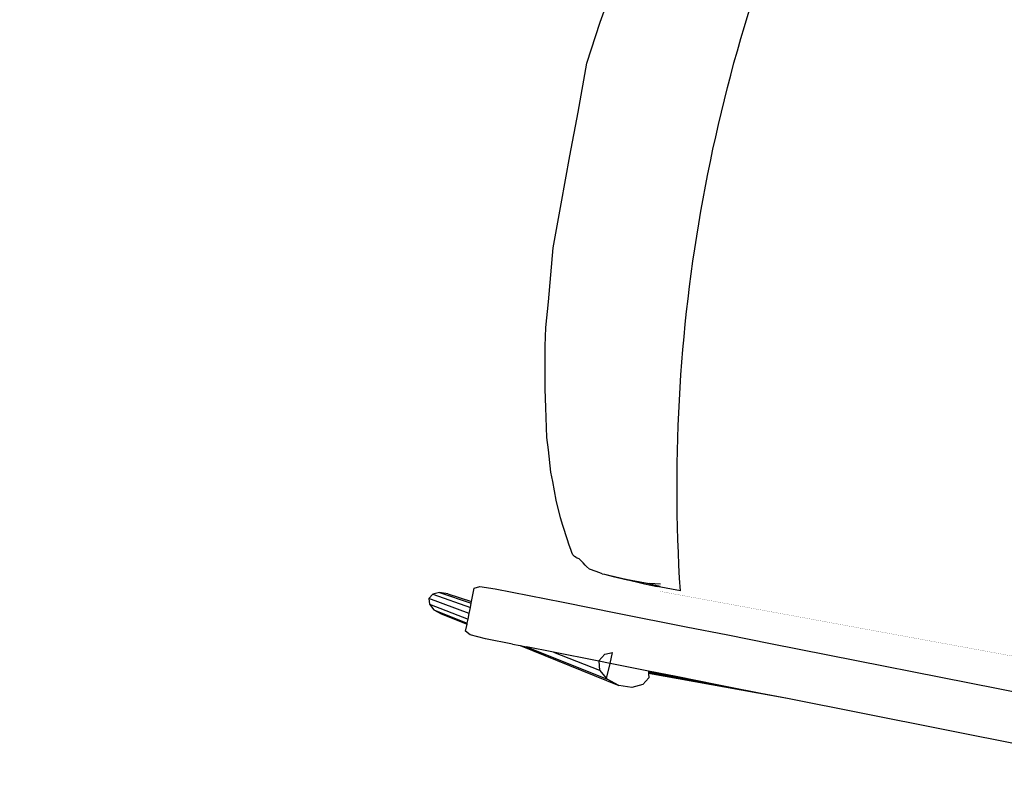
# Model space of a CAD drawing. Header units: millimetres. Extents: x 504675 to 860349, y -23215 to 63575.
# Tile 75 of 177: x 592332 to 592824, y 31874 to 32255. Entities that reach past the tile are written whole.
import ezdxf
from ezdxf import colors
from ezdxf.entities.mleader import LeaderData, LeaderLine
from ezdxf.math import Vec2, Vec3

# ---------------------------------------------------------------- set-up
doc = ezdxf.new("R2010")
doc.units = ezdxf.units.MM
doc.header["$LTSCALE"] = 10
doc.header["$PDMODE"] = 35
doc.header["$PDSIZE"] = -1000
doc.linetypes.add('LEVEL-F-OVERALL LAYOUT$0$HIDDEN', pattern=[0.375, 0.25, -0.125])
doc.layers.get('0').update_dxf_attribs({"linetype": 'CONTINUOUS'})
doc.layers.get('Defpoints').update_dxf_attribs({"color": 253, "linetype": 'CONTINUOUS'})
for name, color, linetype, lineweight in [('ARCH', 8, 'CONTINUOUS', 0), ('DIM', 8, 'CONTINUOUS', 15), ('level-C-ELEVATION-$0$I-ANNO-TEXT', 8, 'CONTINUOUS', 18), ('MEPTEK-TEXT', 7, 'CONTINUOUS', 30)]:
    doc.layers.add(name, color=color, linetype=linetype, lineweight=lineweight)
doc.layers.add('furn', color=8, linetype='CONTINUOUS')
doc.layers.add('LEVEL-F-OVERALL LAYOUT$0$DASH1L', color=8, linetype='LEVEL-F-OVERALL LAYOUT$0$HIDDEN')
doc.styles.add('AR', font='arial.ttf')
doc.styles.add('level-C-ELEVATION-$0$KGD - Note', font='romans.shx', dxfattribs={"width": 0.7, "height": 2})
doc.styles.get("Standard").update_dxf_attribs({"font": 'verdana.ttf'})
doc.dimstyles.new('ARA-100', dxfattribs={"dimtxt": 100, "dimasz": 2.5, "dimexe": 25, "dimexo": 25, "dimtad": 0, "dimdec": 0, "dimrnd": 5, "dimtxsty": 'AR', "dimblk": 'ARCHTICK', "dimcen": 2.5, "dimclrd": 256, "dimclre": 256, "dimclrt": 256, "dimadec": 0, "dimazin": 0, "dimtfac": 1, "dimtdec": 0, "dimtix": 1, "dimtmove": 1, "dimatfit": 3, "dimfxl": 1, "dimlwd": -1, "dimlwe": -1, "dimarcsym": 1})
doc.dimstyles.new('LBF 50', dxfattribs={"dimscale": 25, "dimtxt": 1.75, "dimasz": 1.75, "dimexe": 1, "dimexo": 1, "dimgap": 1, "dimtad": 1, "dimdec": 0, "dimrnd": 5, "dimzin": 12, "dimdsep": 46, "dimtxsty": 'Standard', "dimblk": 'CLOSEDBLANK', "dimcen": 0, "dimclrd": 256, "dimclre": 256, "dimclrt": 256, "dimadec": 0, "dimazin": 3, "dimtfac": 1, "dimtdec": 0, "dimtofl": 0, "dimtmove": 0, "dimatfit": 3, "dimldrblk": 'CLOSEDBLANK', "dimfxl": 0.18, "dimtolj": 1, "dimtzin": 0, "dimlwd": -1, "dimlwe": -1, "dimarcsym": 0})

# ---------------------------------------------------------------- blocks, each defined once
blk = doc.blocks.new('_ClosedBlank')
at = {"color": 0, "linetype": 'ByBlock', "lineweight": -2}
for p, q in [((-1, 0.167), (0, 0)), ((-1, 0.167), (-1, -0.167)), ((0, 0), (-1, -0.167))]:
    blk.add_line(p, q, dxfattribs=at)
blk = doc.blocks.new('*D31')
at = {"layer": 'Defpoints', "color": 0, "ltscale": 0.25, "transparency": 16777216}
for p in [(588893.02, 32349.18), (595303.99, 31011.39), (594890.52, 29038.73)]:
    blk.add_point(p, dxfattribs=at)
at = {"layer": 'DIM', "ltscale": 0.25, "transparency": 16777216}
for p, q in [((588887.89, 32324.71), (588475.61, 30357.77)), ((595298.86, 30986.92), (594885.39, 29014.26)), ((588523.56, 30373.27), (594847.7, 29047.71))]:
    blk.add_line(p, q, dxfattribs=at)
at = {"layer": 'DIM', "ltscale": 0.25, "transparency": 16777216, "xscale": 43.75, "yscale": 43.75, "zscale": 43.75}
for p, rotation in [((588480.74, 30382.24), 168.1619766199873), ((594890.52, 29038.73), 348.1619766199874)]:
    blk.add_blockref('_ClosedBlank', p, dxfattribs=dict(at, rotation=rotation))
at = {"layer": 'DIM', "ltscale": 0.25, "transparency": 16777216, "insert": (591695.43, 29757.24), "char_height": 43.75, "attachment_point": 5, "rotation": 348.162}
blk.add_mtext('\\A1;6550', dxfattribs=at)
blk = doc.blocks.new('sofa chair')
at = {"color": 8, "true_color": 0x707070}
for p, q in [((-50445.91, 41665.4), (-50444.72, 41668.99)), ((-50444.72, 41668.99), (-50441.31, 41670.66)), ((-50422.69, 41651.12), (-50444.72, 41668.99)), ((-50441.31, 41670.66), (-50419.75, 41653.76)), ((-50441.31, 41670.66), (-50436.61, 41669.99)), ((-50436.61, 41669.99), (-50417.76, 41655.55)), ((-50436.61, 41669.99), (-50431.87, 41667.14)), ((-50445.91, 41665.4), (-50425.69, 41648.42)), ((-50444.57, 41660.88), (-50445.91, 41665.4)), ((-50431.87, 41667.14), (-50417.26, 41656.01)), ((-50444.57, 41660.88), (-50427.86, 41646.47)), ((-50441.06, 41656.62), (-50444.57, 41660.88)), ((-50441.06, 41656.62), (-50428.61, 41645.79)), ((-50417.76, 41655.55), (-50419.75, 41653.76)), ((-50417.26, 41656.01), (-50417.76, 41655.55)), ((-50413.7, 41659.21), (-50417.26, 41656.01)), ((-50410.13, 41657.81), (-50413.7, 41659.21)), ((-50402.81, 41650.53), (-50410.13, 41657.81)), ((-50425.69, 41648.42), (-50427.86, 41646.47)), ((-50422.69, 41651.12), (-50425.69, 41648.42)), ((-50419.75, 41653.76), (-50422.69, 41651.12)), ((-50390.56, 41636.92), (-50402.81, 41650.53)), ((-50428.61, 41645.79), (-50435.34, 41639.73)), ((-50427.86, 41646.47), (-50428.61, 41645.79)), ((-50435.34, 41639.73), (-50434.32, 41636.03)), ((-50434.32, 41636.03), (-50427.85, 41628)), ((-50390.56, 41636.92), (-50387.04, 41633.01)), ((-50387.04, 41633.01), (-50331.04, 41590.38)), ((-50387.04, 41633.01), (-50384.19, 41629.84)), ((-50384.19, 41629.84), (-50338.56, 41594.9)), ((-50372.1, 41616.41), (-50384.19, 41629.84)), ((-50427.85, 41628), (-50397.22, 41593.96)), ((-50372.1, 41616.41), (-50346.31, 41596.19)), ((-50352.4, 41594.52), (-50372.1, 41616.41)), ((-50351.64, 41593.68), (-50346.31, 41596.19)), ((-50346.31, 41596.19), (-50339.19, 41594.99)), ((-50397.22, 41593.96), (-50372.61, 41566.62)), ((-50353.55, 41587.8), (-50351.8, 41593.6)), ((-50351.64, 41593.68), (-50352.4, 41594.52)), ((-50351.8, 41593.6), (-50351.64, 41593.68)), ((-50346.53, 41588), (-50351.64, 41593.68)), ((-50339.19, 41594.99), (-50346.53, 41588)), ((-50338.56, 41594.9), (-50339.19, 41594.99)), ((-50331.04, 41590.38), (-50338.56, 41594.9)), ((-50325.46, 41583.61), (-50331.04, 41590.38)), ((-50353.55, 41587.8), (-50351.93, 41582.87)), ((-50346.53, 41588), (-50351.93, 41582.87)), ((-50329.22, 41568.77), (-50346.53, 41588)), ((-50323.34, 41576.42), (-50325.46, 41583.61)), ((-50431.31, 41570.35), (-50441.01, 41568.12)), ((-50428.36, 41570.92), (-50431.31, 41570.35)), ((-50423.81, 41571.81), (-50428.36, 41570.92)), ((-50422.53, 41572.18), (-50423.81, 41571.81)), ((-50420.98, 41572.27), (-50422.53, 41572.18)), ((-50419.29, 41571.97), (-50420.98, 41572.27)), ((-50418.26, 41571.4), (-50419.29, 41571.97)), ((-50418.26, 41571.4), (-50417.38, 41570.76)), ((-50416.47, 41570.26), (-50417.38, 41570.76)), ((-50414.44, 41569.57), (-50416.47, 41570.26)), ((-50327.69, 41569.53), (-50325.24, 41570.73)), ((-50325.24, 41570.73), (-50323.34, 41576.42)), ((-50446.19, 41566.8), (-50457.61, 41563.26)), ((-50441.01, 41568.12), (-50446.19, 41566.8)), ((-50412.93, 41569.21), (-50414.44, 41569.57)), ((-50410.94, 41568.84), (-50412.93, 41569.21)), ((-50409.66, 41568.6), (-50410.94, 41568.84)), ((-50407.16, 41567.66), (-50409.66, 41568.6)), ((-50406.54, 41567.41), (-50407.16, 41567.66)), ((-50401.54, 41563.19), (-50406.54, 41567.41)), ((-50372.61, 41566.62), (-50341.66, 41532.23)), ((-50329.22, 41568.77), (-50328.46, 41569.14)), ((-50316.62, 41554.77), (-50329.22, 41568.77)), ((-50328.46, 41569.14), (-50328.35, 41569.2)), ((-50298.15, 41534.24), (-50328.46, 41569.14)), ((-50328.35, 41569.2), (-50327.69, 41569.53)), ((-50293.6, 41529.19), (-50328.35, 41569.2)), ((-50266.45, 41499.02), (-50327.69, 41569.53)), ((-50469.3, 41558.92), (-50475.49, 41556.93)), ((-50457.61, 41563.26), (-50469.3, 41558.92)), ((-50400.19, 41562.06), (-50401.54, 41563.19)), ((-50400.19, 41562.06), (-50399.07, 41560.9)), ((-50399.07, 41560.9), (-50395.02, 41556.74)), ((-50399.07, 41560.9), (-50389.04, 41550.43)), ((-50488.96, 41550.59), (-50496.46, 41547.4)), ((-50475.49, 41556.93), (-50488.96, 41550.59)), ((-50395.02, 41556.74), (-50388.25, 41549.69)), ((-50298.15, 41534.24), (-50316.62, 41554.77)), ((-50496.46, 41547.4), (-50513.83, 41537.78)), ((-50389.04, 41550.43), (-50388.05, 41549.41)), ((-50389.04, 41550.43), (-50380.51, 41540.58)), ((-50388.25, 41549.69), (-50386.6, 41547.99)), ((-50388.05, 41549.41), (-50384.1, 41545.36)), ((-50386.6, 41547.99), (-50385.54, 41546.97)), ((-50386.6, 41547.99), (-50384.1, 41545.36)), ((-50380.23, 41541.34), (-50385.54, 41546.97)), ((-50384.1, 41545.36), (-50380.23, 41541.34)), ((-50513.83, 41537.78), (-50524.49, 41531.98)), ((-50380.51, 41540.58), (-50373.48, 41533.34)), ((-50380.51, 41540.58), (-50378.63, 41538.42)), ((-50380.23, 41541.34), (-50377.34, 41538.32)), ((-50374.63, 41532.41), (-50378.63, 41538.42)), ((-50377.34, 41538.32), (-50374.31, 41535.2)), ((-50524.49, 41531.98), (-50549.03, 41517.41)), ((-50364.09, 41523.37), (-50374.31, 41535.2)), ((-50341.66, 41532.23), (-50322.81, 41511.28)), ((-50293.6, 41529.19), (-50298.15, 41534.24)), ((-50278.49, 41512.4), (-50293.6, 41529.19)), ((-50549.03, 41517.41), (-50559.43, 41510.85)), ((-50266.45, 41499.02), (-50278.49, 41512.4)), ((-50559.43, 41510.85), (-50573.07, 41500.61)), ((-50322.81, 41511.28), (-50303.54, 41489.87)), ((-50573.07, 41500.61), (-50602.3, 41479.57)), ((-50232.35, 41461.14), (-50266.45, 41499.02)), ((-50303.54, 41489.87), (-50049.38, 41207.47)), ((-50602.3, 41479.57), (-50624.53, 41460.09)), ((-50624.53, 41460.09), (-50648.89, 41438.94)), ((-50150.47, 41370.15), (-50232.35, 41461.14)), ((-50648.89, 41438.94), (-50670.89, 41419.39)), ((-50670.89, 41419.39), (-50695.82, 41397.93)), ((-50695.82, 41397.93), (-50714.74, 41376.43)), ((-50714.74, 41376.43), (-50731.67, 41355.7))]:
    blk.add_line(p, q, dxfattribs=at)
at = {"color": 8, "true_color": 0x707070, "const_width": 0.1, "flags": 128}
blk.add_lwpolyline([(-50762.54, 41170.4), (-50471.6, 40853.37, 0.414214), (-50399.07, 40850.26), (-50087.98, 41135.75, 0.407159), (-50084.04, 41207.36), (-50370.87, 41535.46)], format="xyb", dxfattribs=at)
at = {"color": 8, "true_color": 0x707070}
blk.add_arc((-49879.49, 40574.96), 1065.05, 117.06533, 146.00859, dxfattribs=at)
blk = doc.blocks.new('ARCH')
at = {"layer": 'LEVEL-F-OVERALL LAYOUT$0$DASH1L'}
h = blk.add_hatch(dxfattribs=at)
h.set_pattern_fill('ANGLE', color=8, scale=10, angle=352.0664)
h.set_pattern_definition([(352.0664444, (-404119.055, 373340.98), (9.6410197, 69.1814516), [50.8, -19.05]), (82.0664444, (-404119.055, 373340.98), (-69.1814516, 9.6410197), [50.8, -19.05])])
edge = h.paths.add_edge_path(flags=16)
edge.add_line((572074.71, 35847.06), (602196.9, 29528.22))
edge.add_line((602196.9, 29528.22), (599472.63, 39352))
edge.add_arc((597545.36, 38817.55), 2000, 15.49944, 89.99835)
edge.add_line((597545.42, 40817.55), (573256.11, 40817.55))
edge.add_arc((576210.34, 22394.18), 18658.72, 99.109962, 106.690333)
edge.add_line((570851.58, 40266.83), (572074.71, 35847.06))
h.paths.add_polyline_path([(583373.78, 40815.97), (583374.1, 40875.04), (586424.1, 40859.11), (586423.94, 40815.97)], flags=16)
h.paths.add_polyline_path([(600840.89, 34605.13), (600792.78, 34591.52), (599497.97, 39260.65), (599546.08, 39274.25)])
h.paths.add_polyline_path([(587210.4, 32671.78), (587194.97, 32598.38), (582692.95, 33542.79), (582708.39, 33616.18)])
edge = h.paths.add_edge_path()
edge.add_line((572071.73, 35387.89), (601863.32, 29138.4))
edge.add_arc((601986.5, 29725.62), 600, 258.15264, 375.49944)
edge.add_line((602564.68, 29885.96), (599906.27, 39472.26))
edge.add_arc((597545.36, 38817.55), 2450, 15.49944, 89.99835)
edge.add_line((597545.43, 41267.55), (573220.48, 41267.55))
edge.add_arc((576210.34, 22394.18), 19108.72, 99.001832, 106.235819)
edge.add_arc((571035.46, 40164.76), 600, 106.23582, 195.46897)
edge.add_line((570457.2, 40004.73), (571616.65, 35815.08))
edge.add_arc((572194.91, 35975.11), 600, 195.46897, 258.15264)
h.paths.add_polyline_path([(587210.4, 32671.78), (587195.41, 32600.49), (587195.43, 32600.49)])
at = {"layer": 'furn', "ltscale": 0.25, "xscale": -0.7559999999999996, "yscale": 0.7559999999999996, "zscale": 0.7559999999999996, "rotation": 120.7560380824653}
blk.add_blockref('sofa chair', (639109.75, 15301.95), dxfattribs=at)
blk = doc.blocks.new('level-C-ELEVATION-$0$_Open90')
at = {"color": 0, "linetype": 'ByBlock', "lineweight": -2}
for p, q in [((-0.5, 0.5), (0, 0)), ((0, 0), (-1, 0)), ((0, 0), (-0.5, -0.5))]:
    blk.add_line(p, q, dxfattribs=at)
blk = doc.blocks.new('_ArchTick')
at = {"color": 0, "linetype": 'ByBlock', "const_width": 0.15}
blk.add_lwpolyline([(-0.5, -0.5), (0.5, 0.5)], dxfattribs=at)

msp = doc.modelspace()

# ---------------------------------------------------------------- block references
at = {"layer": 'ARCH'}
msp.add_blockref('ARCH', (0, 0), dxfattribs=at)

# ---------------------------------------------------------------- dimensions: what is measured, and where the dimension line sits
at = {"layer": 'DIM', "color": 1, "ltscale": 0.25}
dim = msp.add_linear_dim(base=(594890.52, 29038.73), p1=(588893.02, 32349.18), p2=(595303.99, 31011.39), angle=168.162, dimstyle='LBF 50', dxfattribs=at)
dim.commit()
dim.dimension.update_dxf_attribs({"geometry": '*D31', "text_midpoint": (591695.43, 29757.24)})

# ---------------------------------------------------------------- leaders
at = {"layer": 'level-C-ELEVATION-$0$I-ANNO-TEXT', "ltscale": 0.25}
ml = msp.add_multileader_mtext('Standard', dxfattribs=at)
ml.set_content('{\\fIBM Plex Mono Medium|b0|i0|c0|p49;SIGNAGE}', color=142, style='level-C-ELEVATION-$0$KGD - Note')
ml.set_leader_properties(color=1)
ml.set_arrow_properties(name='level-C-ELEVATION-$0$_Open90')
ml.build(insert=Vec2(0, 0))
ml.multileader.update_dxf_attribs({"text_right_attachment_type": 3, "dogleg_length": 3, "arrow_head_size": 100, "scale": 50})
ctx = ml.context
ctx.base_point, ctx.scale, ctx.char_height, ctx.arrow_head_size, ctx.landing_gap_size, ctx.plane_origin, ctx.plane_x_axis, ctx.plane_y_axis = Vec3(635485.69, 31928.67), 50, 100, 100, 50, Vec3(635310.34, 32749.04), Vec3(0.965084, 0.261939), Vec3(-0.261939, 0.965084)
ctx.right_attachment, ctx.text_align_type = 3, 2
notes = []
notes.append((ctx, [(1, (1, 1, 0), (636135.51, 32105.04), (-0.965084, -0.261939), 150, [(0, [(636640.12, 33032.46)], 0, [])])]))
ctx.mtext.insert, ctx.mtext.text_direction, ctx.mtext.rotation, ctx.mtext.width, ctx.mtext.alignment, ctx.mtext.flow_direction = Vec3(635932.02, 32091.26), Vec3(0.965084, 0.261939), 0.265031, 1652.6629, 3, 5
at = {"layer": 'MEPTEK-TEXT'}
msp.add_leader([(594908.95, 31975), (594393.21, 32575.08), (591939.21, 32575.08)], dimstyle='ARA-100', override={"dimasz": 150, "dimfxl": 0.18, "dimtfill": 1}, dxfattribs=at)
for ctx, leaders in notes:
    for number, flags, end, landing, length, lines in leaders:
        leader = LeaderData()
        leader.index, (leader.has_last_leader_line, leader.has_dogleg_vector, leader.attachment_direction) = number, flags
        leader.last_leader_point, leader.dogleg_vector, leader.dogleg_length = Vec3(end), Vec3(landing), length
        for number, points, colour, breaks in lines:
            line = LeaderLine()
            line.index, line.vertices, line.color, line.breaks = number, Vec3.list(points), colors.encode_raw_color(colour), breaks
            leader.lines.append(line)
        ctx.leaders.append(leader)

doc.saveas('drawing.dxf')
